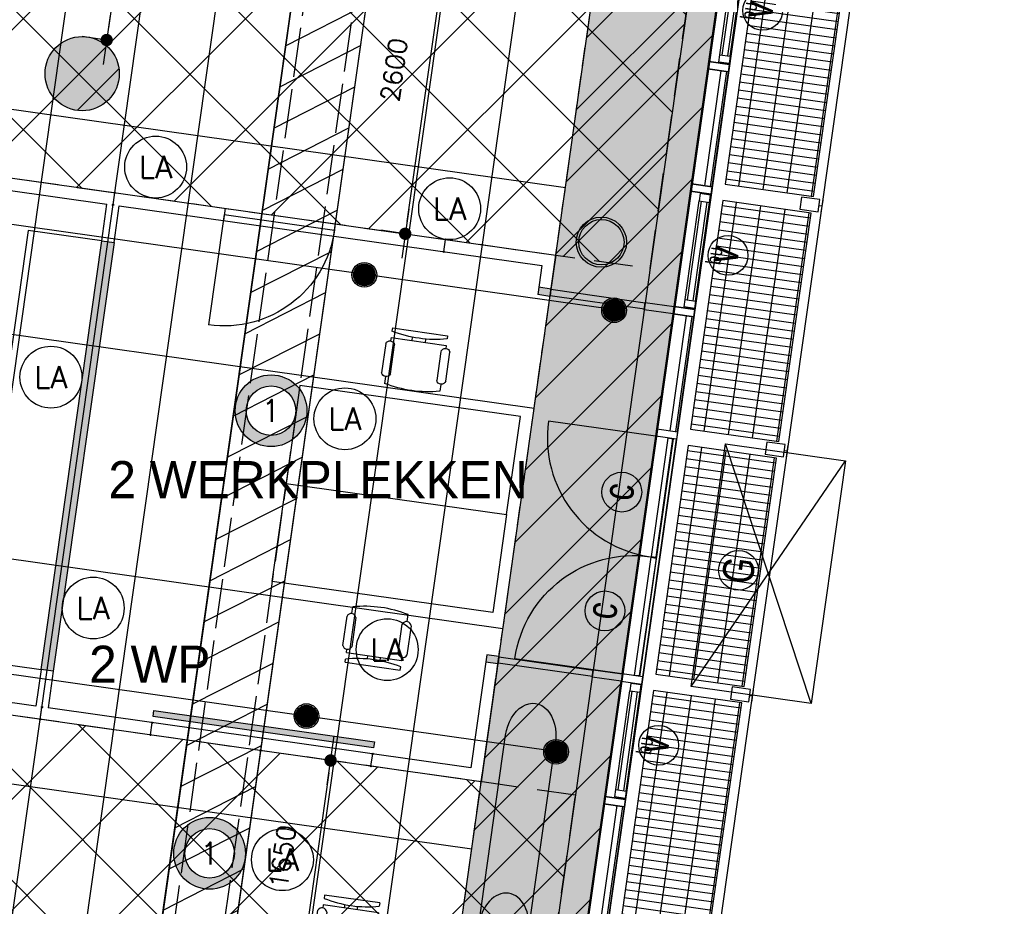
# Model space of a CAD drawing. Header units: millimetres. Extents: x -4107 to 114693, y -37499 to 54671.
# Tile 139 of 156: x 87626 to 95585, y 6721 to 13889. Entities that reach past the tile are written whole.
import ezdxf
from ezdxf.enums import TextEntityAlignment as Align

# ---------------------------------------------------------------- set-up
doc = ezdxf.new("R2010")
doc.units = ezdxf.units.MM
doc.header["$LTSCALE"] = 50
for name, pattern in [('B0702', [4.6875, 3.125, -1.5625]), ('XREF_06_Vloergoot installaties$0$E_GOOT5', [10, 8, -2]), ('XREF_06_werkset$0$B0702', [4.6875, 3.125, -1.5625])]:
    doc.linetypes.add(name, pattern=pattern)
for name, color, linetype in [('FOK_ BRANDSLANGHASPELS', 2, 'Continuous'), ('FOK_05---_TEKST_18', 1, 'Continuous'), ('FOK_05---_TEKST_25', 2, 'Continuous'), ('FOK_08---_MAATVOERING', 2, 'Continuous'), ('FOK_22_BINNENWANDEN', 2, 'Continuous'), ('FOK_22_BINNENWANDEN @ 1 VP1', 2, 'Continuous'), ('FOK_22_BINNENWANDEN @ 1 VP2', 2, 'Continuous'), ('FOK_22_BINNENWANDEN @ 1 VPModel', 2, 'Continuous'), ('FOK_82_LOS MEUBILAIR', 1, 'Continuous'), ('XREF_06_PLAFOND$0$AA00VV4-_SOLID252', 254, 'Continuous'), ('XREF_06_PLAFOND$0$AA45----_PLAFONDAFW', 1, 'Continuous'), ('XREF_06_PLAFOND$0$AI45----_PLAFONDAFW', 2, 'Continuous'), ('XREF_06_Sprinkler installatie$0$WL$1----', 3, 'Continuous'), ('XREF_06_Sprinkler installatie$0$WL524---', 4, 'Continuous'), ('XREF_06_Sprinkler installatie$0$WL6516--', 4, 'Continuous'), ('XREF_06_verlichting$0$EL6311--', 3, 'Continuous'), ('XREF_06_Vloergoot installaties$0$EL6131--_VG', 3, 'Continuous'), ('XREF_06_Vloergoot installaties$0$EL6222--', 3, 'Continuous'), ('XREF_06_werkset$0$AA23NH2-_STAAL', 242, 'Continuous'), ('XREF_06_werkset$0$AA28G---_PREFABBETON', 242, 'Continuous'), ('XREF_06_werkset$0$AI28XH2-_STAAL', 1, 'Continuous'), ('XREF_06_werkset$0$AI31----_BUITENKOZ', 242, 'Continuous'), ('XREF_06_werkset$0$AI31XH4-_ALUMINIUM', 242, 'Continuous'), ('XREF_06_werkset$0$AI32XI--_HOUT', 242, 'Continuous'), ('XREF_06_werkset$0$AI35----_PLAFONDS', 242, 'Continuous'), ('XREF_06_werkset$0$AL$1A---_ALGEMEEN', 7, 'Continuous'), ('XREF_06_werkset$0$AL21RO0-_GLASPLAAT', 2, 'Continuous'), ('XREF_06_werkset$0$AL23NH2-_STAAL', 1, 'Continuous'), ('XREF_06_werkset$0$AL28G---_PREFABBETON', 4, 'Continuous'), ('XREF_06_werkset$0$AL28XH2-_STAAL', 4, 'Continuous'), ('XREF_06_werkset$0$AL31----_BUITENKOZ', 2, 'Continuous'), ('XREF_06_werkset$0$AL31XH4-_ALUMINIUM', 2, 'Continuous'), ('XREF_06_werkset$0$AT$1A---_ALGEMEEN', 7, 'Continuous'), ('XREF_06_werkset$0$AT$8A---_HULPLIJNEN', 241, 'Continuous')]:
    doc.layers.add(name, color=color, linetype=linetype)
doc.styles.add('FOK-DIM', font='romans.shx')
doc.styles.add('XREF_06_Sprinkler installatie$0$Standard', font='txt')
doc.styles.add('XREF_06_verlichting$0$BURO-018', font='simplex.shx', dxfattribs={"height": 180})
doc.styles.add('XREF_06_Vloergoot installaties$0$BURO-018', font='simplex.shx', dxfattribs={"height": 180})
doc.styles.add('XREF_06_werkset$0$00_100', font='ABTPR.SHX', dxfattribs={"width": 0.8, "height": 120})
doc.styles.add('XREF_06_werkset$0$02_100', font='B-GBP.SHX', dxfattribs={"width": 0.8, "height": 250})
doc.dimstyles.new('FOK-100', dxfattribs={"dimscale": 100, "dimtxt": 1.5, "dimasz": 1, "dimexe": 2, "dimexo": 0, "dimgap": 2, "dimtad": 1, "dimdec": 0, "dimzin": 11, "dimdsep": 46, "dimtxsty": 'FOK-DIM', "dimblk1": 'DOT', "dimblk2": 'DOT', "dimsah": 1, "dimcen": 2.5, "dimclrd": 256, "dimclre": 256, "dimclrt": 256, "dimadec": 0, "dimazin": 0, "dimtfac": 1, "dimtdec": 0, "dimtix": 1, "dimtmove": 2, "dimatfit": 3, "dimldrblk": 'DOT', "dimfxl": 2, "dimtolj": 1, "dimtzin": 0, "dimarcsym": 0})

# ---------------------------------------------------------------- blocks, each defined once
blk = doc.blocks.new('XREF_06_Sprinkler installatie$0$SP-KOP02')
at = {"color": 0, "linetype": 'Continuous'}
for p, q in [((-0.875, -0.023), (0.023, 0.875)), ((-0.847, -0.219), (0.219, 0.847)), ((-0.843, 0.233), (-0.233, 0.843)), ((-0.786, -0.383), (0.383, 0.786)), ((-0.702, -0.523), (0.523, 0.702)), ((-0.595, -0.641), (0.641, 0.595)), ((-0.469, -0.739), (0.739, 0.469)), ((-0.32, -0.815), (0.815, 0.32)), ((-0.144, -0.863), (0.863, 0.144)), ((0.072, -0.872), (0.872, -0.072)), ((0.381, -0.788), (0.788, -0.381))]:
    blk.add_line(p, q, dxfattribs=at)
at = {"color": 0, "linetype": 'Continuous', "const_width": 0.875}
blk.add_lwpolyline([(-0.438, 0, 1), (0.438, 0, 1)], format="xyb", close=True, dxfattribs=at)
at = {"color": 0, "linetype": 'Continuous'}
for radius in [1, 0.875]:
    blk.add_circle((0, 0), radius, dxfattribs=at)
at = {"color": 0, "linetype": 'Continuous', "style": 'XREF_06_Sprinkler installatie$0$Standard', "flags": 1}
for tag, p in [('SP_MATCODE', (2, 2)), ('SP_TEMP', (2, -3)), ('SP_DOORL', (2, -5)), ('SP_KFACT', (2, -7)), ('SP_SPRHK', (2, -9)), ('SP_KLEP', (2, -11))]:
    blk.add_attdef(tag, p, '', height=1, dxfattribs=at)
blk = doc.blocks.new('XREF_06_Sprinkler installatie')
at = {"layer": 'XREF_06_Sprinkler installatie$0$WL$1----'}
h = blk.add_hatch(dxfattribs=at)
h.set_pattern_fill('JIS_WOOD', color=256, scale=500, style=0)
h.set_pattern_definition([(45, (0, -36464.7), (-250, 250), [])])
h.paths.add_polyline_path([(30743.8, 36094.7), (95370.7, 36094.7), (86389.5, -27327.7), (59723.1, -18673.6), (68740.5, 7763.6), (69241.7, 10785.2), (68849, 13405.9), (67638.6, 16023.5), (65645.6, 18159.9), (63178.4, 19545.4), (60388.2, 20131.5), (28895, 21976)], flags=16)
h.paths.add_polyline_path([(29853.9, 37108.7), (96538.4, 37108.7), (87224.3, -28664.7), (58653.6, -19392.5), (68002.1, 8015.3), (68349.5, 9912.5), (68461.1, 10706.3), (68321.4, 11469.3), (68229.8, 12765.7), (68109.2, 13218.5), (67906.9, 13527.4), (67399.1, 14920.6), (67172.5, 15065.3), (66709.9, 15980.2), (66021.2, 16693), (65104.6, 17592.2), (63974.8, 18325.8), (62832.6, 18841.7), (59822.5, 19383.9), (28023.7, 21252.6)])
for points in [[(29853.9, 37108.7), (96538.4, 37108.7), (87224.3, -28664.7), (58653.6, -19392.5), (68002.1, 8015.3), (68349.5, 9912.5), (68461.1, 10706.3), (68321.4, 11469.3), (68229.8, 12765.7), (68109.2, 13218.5), (67906.9, 13527.4), (67399.1, 14920.6), (67172.5, 15065.3), (66709.9, 15980.2), (66021.2, 16693), (65104.6, 17592.2), (63974.8, 18325.8), (62832.6, 18841.7), (59822.5, 19383.9), (28023.7, 21252.6)], [(30743.8, 36094.7), (95370.7, 36094.7), (86389.5, -27327.7), (59723.1, -18673.6), (68740.5, 7763.6), (69241.7, 10785.2), (68849, 13405.9), (67638.6, 16023.5), (65645.6, 18159.9), (63178.4, 19545.4), (60388.2, 20131.5), (28895, 21976)]]:
    blk.add_lwpolyline(points, close=True, dxfattribs=at)
at = {"layer": 'XREF_06_Sprinkler installatie$0$WL524---'}
for p, q in [((84524.1, 12665.8), (92439.9, 11544.8)), ((84010.3, 9101.1), (91957.3, 7975.7))]:
    blk.add_line(p, q, dxfattribs=at)
at = {"layer": 'XREF_06_Sprinkler installatie$0$WL6516--', "xscale": 99.9999999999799, "yscale": 100, "zscale": 100, "rotation": 7.589429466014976}
for p in [(90412.1, 11825.7), (92430.5, 11539.8), (89944.5, 8259), (91961.7, 7970.3)]:
    blk.add_blockref('XREF_06_Sprinkler installatie$0$SP-KOP02', p, dxfattribs=at)
blk = doc.blocks.new('XREF_06_Vloergoot installaties$0$E00415')
at = {"linetype": 'Continuous'}
h = blk.add_hatch(color=0, dxfattribs=at)
edge = h.paths.add_edge_path()
edge.add_arc((0, 0), 2.9, 0, 360)
edge = h.paths.add_edge_path(flags=16)
edge.add_arc((0, 0), 2, 0, 360)
at = {"color": 0, "linetype": 'Continuous'}
for radius in [2.9, 2]:
    blk.add_circle((0, 0), radius, dxfattribs=at)
at = {"color": 0, "linetype": 'Continuous', "style": 'XREF_06_Vloergoot installaties$0$BURO-018'}
for tag, p in [('E_GKAST', (0, 8)), ('E_GROEP', (0, 5)), ('E_SGROEP', (4.5, 5))]:
    blk.add_attdef(tag, text='', height=1.8, dxfattribs=at).set_placement(p, align=Align.MIDDLE)
at = {"color": 0, "linetype": 'Continuous', "style": 'XREF_06_Vloergoot installaties$0$BURO-018', "flags": 1}
for tag, p in [('E_VERMCODE', (13, 5)), ('E_MATCODE', (0, 0))]:
    blk.add_attdef(tag, text='', height=1.8, dxfattribs=at).set_placement(p, align=Align.MIDDLE)
blk = doc.blocks.new('XREF_06_Vloergoot installaties')
at = {"layer": 'XREF_06_Vloergoot installaties$0$EL6131--_VG', "linetype": 'XREF_06_Vloergoot installaties$0$E_GOOT5'}
for p, q in [((84799.2, -25148), (92910.3, 32291.1)), ((84459.1, -24696.2), (92458.3, 31951.4))]:
    blk.add_line(p, q, dxfattribs=at)
at = {"layer": 'XREF_06_Vloergoot installaties$0$EL6222--'}
ref = blk.add_blockref('XREF_06_Vloergoot installaties$0$E00415', (89657.9, 10727.4), dxfattribs=dict(at, xscale=99.99999999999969, yscale=100, zscale=100, rotation=352.2551880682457))
ref.add_attrib('E_GROEP', '1', dxfattribs={"layer": '0', "color": 1, "linetype": 'Continuous', "height": 180, "style": 'XREF_06_Vloergoot installaties$0$BURO-018'}).set_placement((89657.9, 10727.4), align=Align.MIDDLE)
ref = blk.add_blockref('XREF_06_Vloergoot installaties$0$E00415', (89161.7, 7149.4), dxfattribs=dict(at, xscale=99.99999999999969, yscale=100, zscale=100, rotation=352.2551880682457))
ref.add_attrib('E_GROEP', '1', dxfattribs={"layer": '0', "color": 1, "linetype": 'Continuous', "height": 180, "style": 'XREF_06_Vloergoot installaties$0$BURO-018'}).set_placement((89161.7, 7149.4), align=Align.MIDDLE)
blk = doc.blocks.new('XREF_06_PLAFOND')
at = {"layer": 'XREF_06_PLAFOND$0$AA00VV4-_SOLID252'}
h = blk.add_hatch(color=256, dxfattribs=at)
edge = h.paths.add_edge_path()
edge.add_line((87220.1, -28652.8), (96531.3, 37099.7))
edge.add_line((96531.3, 37099.7), (29925.1, 37099.7))
edge.add_line((29925.1, 37099.7), (27765.5, 20607.3))
edge.add_line((27765.5, 20607.3), (31097.5, 20428.6))
edge.add_line((31097.5, 20428.6), (31103.1, 20519.4))
edge.add_line((31103.1, 20519.4), (31163, 20516.2))
edge.add_line((31163, 20516.2), (31182.2, 20829.6))
edge.add_line((31182.2, 20829.6), (60332.4, 19103.1))
edge.add_arc((59884.7, 10785.2), 8330, -18.83392, 86.91943, ccw=False)
edge.add_line((67768.7, 8096), (58457.3, -19218.5))
edge.add_line((58457.3, -19218.5), (58452.6, -19217))
edge.add_line((58452.6, -19217), (58423.3, -19307.3))
edge.add_line((58423.3, -19307.3), (87220.1, -28652.8))
edge = h.paths.add_edge_path(flags=16)
edge.add_arc((59884.7, 10785.2), 9330, 341.17597, 446.61048)
edge.add_line((60436.4, 20098.9), (31243.3, 21827.8))
edge.add_line((31243.3, 21827.8), (28955.1, 21950.5))
edge.add_line((28955.1, 21950.5), (30807, 36094.7))
edge.add_line((30807, 36094.7), (95373.9, 36094.7))
edge.add_line((95373.9, 36094.7), (86392.8, -27327.7))
edge.add_line((86392.8, -27327.7), (59702.3, -18665.8))
edge.add_line((59702.3, -18665.8), (68715.7, 7774.7))
at = {"layer": 'XREF_06_PLAFOND$0$AA45----_PLAFONDAFW'}
h = blk.add_hatch(dxfattribs=at)
h.set_pattern_fill('ANSI31', color=256, scale=2200, angle=342.02, style=0)
h.set_pattern_definition([(27.02, (0, 0), (-124.9329, 244.9832), [])])
h.paths.add_polyline_path([(84075.3, -26575.6), (84654.6, -26763.6), (93555.9, 36094.7), (92949.9, 36094.7)])
at = {"layer": 'XREF_06_PLAFOND$0$AI45----_PLAFONDAFW'}
h = blk.add_hatch(dxfattribs=at)
h.set_pattern_fill('_USER,_O', color=256, scale=1800, pattern_type=0)
h.set_pattern_definition([(351.94, (60508.5, -17546.5), (252.38, 1782.22), [])])
edge = h.paths.add_edge_path(flags=16)
edge.add_arc((41622.2, 26897.4), 5449.9, 0, 180)
edge.add_arc((41622.2, 26897.4), 5449.9, 180, 360)
h.paths.add_polyline_path([(49833.5, 30277.3), (51633.5, 30277.3), (51633.5, 27677.3), (49833.5, 27677.3)], flags=16)
edge = h.paths.add_edge_path(flags=16)
edge.add_arc((86127.3, 26613.5), 3800, 0, 180)
edge.add_arc((86127.3, 26613.5), 3800, 180, 360)
edge = h.paths.add_edge_path(flags=16)
edge.add_arc((74998.8, -10766.8), 5450, 0, 180)
edge.add_arc((74998.8, -10766.8), 5450, 180, 360)
edge = h.paths.add_edge_path()
edge.add_arc((59888.1, 10791.1), 9323.9, 341.24236, 446.62909)
edge.add_line((60436.4, 20098.9), (31243.3, 21827.8))
edge.add_line((31243.3, 21827.8), (28955.1, 21950.5))
edge.add_line((28955.1, 21950.5), (30807, 36094.7))
edge.add_line((30807, 36094.7), (95373.9, 36094.7))
edge.add_line((95373.9, 36094.7), (86392.8, -27327.7))
edge.add_line((86392.8, -27327.7), (59702.3, -18665.8))
edge.add_line((59702.3, -18665.8), (68716.8, 7792.9))
h = blk.add_hatch(dxfattribs=at)
h.set_pattern_fill('_USER,_O', color=256, scale=600, angle=90, pattern_type=0)
h.set_pattern_definition([(81.94, (95317.84, 35698.9), (-594.073, 84.126), [])])
edge = h.paths.add_edge_path(flags=16)
edge.add_arc((86127.3, 26613.5), 3800, 0, 360)
edge = h.paths.add_edge_path(flags=16)
edge.add_arc((74998.8, -10766.8), 5450, 0, 360)
edge = h.paths.add_edge_path(flags=16)
edge.add_arc((41622.2, 26897.4), 5449.9, 0, 360)
h.paths.add_polyline_path([(49933.5, 30177.3), (51533.5, 30177.3), (51533.5, 27777.3), (49933.5, 27777.3)], flags=16)
edge = h.paths.add_edge_path()
edge.add_arc((59888.1, 10791.1), 9323.9, 341.24236, 446.62909)
edge.add_line((60436.4, 20098.9), (31243.3, 21827.8))
edge.add_line((31243.3, 21827.8), (28955.1, 21950.5))
edge.add_line((28955.1, 21950.5), (30807, 36094.7))
edge.add_line((30807, 36094.7), (95373.9, 36094.7))
edge.add_line((95373.9, 36094.7), (86392.8, -27327.7))
edge.add_line((86392.8, -27327.7), (59702.3, -18665.8))
edge.add_line((59702.3, -18665.8), (68716.8, 7792.9))
at = {"layer": 'XREF_06_PLAFOND$0$AA45----_PLAFONDAFW'}
blk.add_lwpolyline([(84075.3, -26575.6), (84654.6, -26763.6), (93555.9, 36094.7), (92949.9, 36094.7)], close=True, dxfattribs=at)
blk = doc.blocks.new('XREF_06_verlichting$0$1115B3A')
at = {"color": 0, "linetype": 'Continuous'}
blk.add_circle((0, 0), 2.5, dxfattribs=at)
at = {"color": 0, "linetype": 'Continuous', "style": 'XREF_06_verlichting$0$BURO-018'}
for tag, p in [('E_GKAST', (0, 8)), ('E_GROEP', (0, 5)), ('E_SGROEP', (4.5, 5)), ('E_ARMCODE', (0, 0)), ('E_SLET', (4.5, -1))]:
    blk.add_attdef(tag, text='', height=1.8, dxfattribs=at).set_placement(p, align=Align.MIDDLE)
blk = doc.blocks.new('XREF_06_verlichting')
at = {"layer": 'XREF_06_verlichting$0$EL6311--'}
ref = blk.add_blockref('XREF_06_verlichting$0$1115B3A', (88725.2, 12697), dxfattribs=dict(at, xscale=100, yscale=100, zscale=100))
ref.add_attrib('E_ARMCODE', 'LA', dxfattribs={"layer": '0', "color": 1, "linetype": 'Continuous', "height": 180, "style": 'XREF_06_verlichting$0$BURO-018'}).set_placement((88725.2, 12697), align=Align.MIDDLE)
ref = blk.add_blockref('XREF_06_verlichting$0$1115B3A', (91101.5, 12360.5), dxfattribs=dict(at, xscale=100, yscale=100, zscale=100))
ref.add_attrib('E_ARMCODE', 'LA', dxfattribs={"layer": '0', "color": 1, "linetype": 'Continuous', "height": 180, "style": 'XREF_06_verlichting$0$BURO-018'}).set_placement((91101.5, 12360.5), align=Align.MIDDLE)
ref = blk.add_blockref('XREF_06_verlichting$0$1115B3A', (87878.8, 10998.9), dxfattribs=dict(at, xscale=100, yscale=100, zscale=100))
ref.add_attrib('E_ARMCODE', 'LA', dxfattribs={"layer": '0', "color": 1, "linetype": 'Continuous', "height": 180, "style": 'XREF_06_verlichting$0$BURO-018'}).set_placement((87878.8, 10998.9), align=Align.MIDDLE)
ref = blk.add_blockref('XREF_06_verlichting$0$1115B3A', (90255.1, 10662.4), dxfattribs=dict(at, xscale=100, yscale=100, zscale=100))
ref.add_attrib('E_ARMCODE', 'LA', dxfattribs={"layer": '0', "color": 1, "linetype": 'Continuous', "height": 180, "style": 'XREF_06_verlichting$0$BURO-018'}).set_placement((90255.1, 10662.4), align=Align.MIDDLE)
ref = blk.add_blockref('XREF_06_verlichting$0$1115B3A', (88220.5, 9132.5), dxfattribs=dict(at, xscale=100, yscale=100, zscale=100))
ref.add_attrib('E_ARMCODE', 'LA', dxfattribs={"layer": '0', "color": 1, "linetype": 'Continuous', "height": 180, "style": 'XREF_06_verlichting$0$BURO-018'}).set_placement((88220.5, 9132.5), align=Align.MIDDLE)
ref = blk.add_blockref('XREF_06_verlichting$0$1115B3A', (90596.8, 8796), dxfattribs=dict(at, xscale=100, yscale=100, zscale=100))
ref.add_attrib('E_ARMCODE', 'LA', dxfattribs={"layer": '0', "color": 1, "linetype": 'Continuous', "height": 180, "style": 'XREF_06_verlichting$0$BURO-018'}).set_placement((90596.8, 8796), align=Align.MIDDLE)
ref = blk.add_blockref('XREF_06_verlichting$0$1115B3A', (89750.3, 7097.9), dxfattribs=dict(at, xscale=100, yscale=100, zscale=100))
ref.add_attrib('E_ARMCODE', 'LA', dxfattribs={"layer": '0', "color": 1, "linetype": 'Continuous', "height": 180, "style": 'XREF_06_verlichting$0$BURO-018'}).set_placement((89750.3, 7097.9), align=Align.MIDDLE)
blk = doc.blocks.new('WP 1600-800')
at = {"linetype": 'Continuous'}
for p, q in [((569, 1600.1), (595.5, 1600.1)), ((569, 1600.1), (569, 1149.6)), ((648.5, 1600.1), (675, 1600.1)), ((648.5, 1600.1), (648.5, 1149.6)), ((701.5, 1636.1), (940, 1636.1)), ((966.5, 1600.1), (1022, 1600.1)), ((940, 1564.1), (701.5, 1564.1)), ((648.5, 1427.8), (620.3, 1427.8)), ((620.9, 1321.8), (648.5, 1321.8)), ((569, 1149.6), (595.5, 1149.6)), ((648.5, 1149.6), (675, 1149.6)), ((701.5, 1185.6), (940, 1185.6)), ((966.5, 1149.6), (1022, 1149.6)), ((935.6, 1113), (697.1, 1113))]:
    blk.add_line(p, q, dxfattribs=at)
blk.add_lwpolyline([(1133.9, 2274.8), (1933.9, 2274.8), (1933.9, 474.8), (1133.9, 474.8)], close=True)
for centre, radius, start, end in [((-348.6, 1374.8), 970.6, 346.5803, 13.4197), ((712.7, 1600.1), 37.7, 107.28561, 252.71439), ((928.8, 1600.1), 37.7, 287.28561, 72.71439), ((77.9, 1374.8), 970.6, 346.5803, 13.4197), ((710.9, 1148.6), 38.2, 104.35438, 248.70731), ((926.1, 1150), 38.2, 284.35438, 68.70731)]:
    blk.add_arc(centre, radius, start, end, dxfattribs=at)
blk = doc.blocks.new('*U999')
at = {"layer": 'FOK_22_BINNENWANDEN @ 1 VP1'}
blk.add_hatch(color=256, dxfattribs=at).paths.add_polyline_path([(532.8, 3776.5), (631.8, 3762.5), (141.1, 297), (42.1, 311.1)])
at = {"layer": 'FOK_22_BINNENWANDEN @ 1 VP2'}
blk.add_hatch(color=256, dxfattribs=at).paths.add_polyline_path([(532.8, 3776.5), (631.8, 3762.5), (141.1, 297), (42.1, 311.1)])
at = {"layer": 'FOK_22_BINNENWANDEN @ 1 VPModel'}
blk.add_hatch(color=256, dxfattribs=at).paths.add_polyline_path([(532.8, 3776.5), (631.8, 3762.5), (141.1, 297), (42.1, 311.1)])
blk = doc.blocks.new('A$C70436BE2')
at = {"layer": 'FOK_22_BINNENWANDEN'}
for points in [[(532.8, 3776.5), (574.9, 4073.5)], [(631.8, 3762.5), (673.9, 4059.5)], [(42.1, 311.1), (0, 14)], [(141.1, 297), (99, 0)]]:
    blk.add_lwpolyline(points, dxfattribs=at)
blk.add_lwpolyline([(532.8, 3776.5), (631.8, 3762.5), (141.1, 297), (42.1, 311.1)], close=True, dxfattribs=at)
blk.add_blockref('*U999', (0, 0), dxfattribs=at)
blk = doc.blocks.new('A$C46E716B0')
at = {"layer": 'FOK_22_BINNENWANDEN', "color": 13}
for points in [[(0, 0), (0, 900)], [(0, 0), (900, 0)]]:
    blk.add_lwpolyline(points, dxfattribs=at)
blk.add_arc((0, 0), 900, 0, 90, dxfattribs=at)
blk = doc.blocks.new('XREF_06_werkset$0$V-H-28G001_B09145W02')
at = {"layer": 'XREF_06_werkset$0$AA28G---_PREFABBETON'}
blk.add_hatch(color=254, dxfattribs=at).paths.add_polyline_path([(300, 0, 0.57735), (-150, 259.8, 0.57735), (-150, -259.8, 0.57735)])
h = blk.add_hatch(dxfattribs=at)
h.set_pattern_fill('KALKZST', color=1, scale=880, style=0)
h.set_pattern_definition([(45, (0, 0), (-390.3, 390.3), [])])
h.paths.add_polyline_path([(300, 0, 0.57735), (-150, 259.8, 0.57735), (-150, -259.8, 0.57735)])
at = {"layer": 'XREF_06_werkset$0$AL28G---_PREFABBETON'}
blk.add_circle((0, 0), 300, dxfattribs=at)
blk = doc.blocks.new('XREF_06_werkset$0$281B406F')
for radius in [203.2, 183.2]:
    blk.add_circle((0, 0), radius)
blk = doc.blocks.new('XREF_06_werkset$0$V-H-28X00B_09145B1')
at = {"layer": 'XREF_06_werkset$0$AI28XH2-_STAAL'}
for p, q in [((91336.7, 6570.9), (91554.1, 8105.6)), ((91738.7, 6513.9), (91956.1, 8048.6))]:
    blk.add_line(p, q, dxfattribs=at)
at = {"layer": 'XREF_06_werkset$0$AI28XH2-_STAAL', "extrusion": (0, 0, -1)}
blk.add_ellipse((91755.1, 8077.1), major_axis=(40.3, 284.2), ratio=0.707107, start_param=4.712389, end_param=7.853982, dxfattribs=at)
at = {"layer": 'XREF_06_werkset$0$AL28XH2-_STAAL', "extrusion": (0, 0, -1)}
blk.add_ellipse((91537.7, 6542.4), major_axis=(40.3, 284.2), ratio=0.707107, dxfattribs=at)
blk.add_blockref('XREF_06_werkset$0$V-H-28G001_B09145W02', (88131.4, 13452.1))
at = {"layer": 'XREF_06_werkset$0$AL28XH2-_STAAL'}
blk.add_blockref('XREF_06_werkset$0$281B406F', (92328.2, 12090.1), dxfattribs=at)
blk = doc.blocks.new('XREF_06_werkset$0$281KOF8D')
blk.add_lwpolyline([(-50, -75), (50, -75), (50, 75), (-50, 75)], close=True)
blk = doc.blocks.new('XREF_06_werkset$0$V-H-00-01Z_09145B1')
at = {"layer": 'XREF_06_werkset$0$AA23NH2-_STAAL', "color": 13}
for p, q in [((107.9, -820), (107.9, -100)), ((173.9, -820), (173.9, -100)), ((239.9, -820), (239.9, -100)), ((305.9, -820), (305.9, -100)), ((371.9, -820), (371.9, -100)), ((437.9, -820), (437.9, -100)), ((503.9, -820), (503.9, -100)), ((569.9, -820), (569.9, -100)), ((635.9, -820), (635.9, -100)), ((701.9, -820), (701.9, -100)), ((767.9, -820), (767.9, -100)), ((833.9, -820), (833.9, -100)), ((899.9, -820), (899.9, -100)), ((965.9, -820), (965.9, -100)), ((1031.9, -820), (1031.9, -100)), ((1097.9, -820), (1097.9, -100)), ((1163.9, -820), (1163.9, -100)), ((1229.9, -820), (1229.9, -100)), ((1295.9, -820), (1295.9, -100)), ((1361.9, -820), (1361.9, -100)), ((1427.9, -820), (1427.9, -100)), ((1493.9, -820), (1493.9, -100)), ((1559.9, -820), (1559.9, -100)), ((1625.9, -820), (1625.9, -100)), ((1691.9, -820), (1691.9, -100)), ((1757.9, -820), (1757.9, -100)), ((1823.9, -820), (1823.9, -100)), ((1889.9, -820), (1889.9, -100)), ((67, -211.2), (1933, -211.2)), ((67, -409.2), (1933, -409.2)), ((67, -607.2), (1933, -607.2)), ((67, -805.2), (1933, -805.2))]:
    blk.add_line(p, q, dxfattribs=at)
at = {"layer": 'XREF_06_werkset$0$AI28XH2-_STAAL'}
for p, q in [((-50, -901), (50, -901)), ((1950, -901), (2050, -901))]:
    blk.add_line(p, q, dxfattribs=at)
at = {"layer": 'XREF_06_werkset$0$AL21RO0-_GLASPLAAT', "color": 3}
blk.add_lwpolyline([(0, -900), (2000, -900)], dxfattribs=at)
at = {"layer": 'XREF_06_werkset$0$AL23NH2-_STAAL'}
blk.add_lwpolyline([(1933, -100), (67, -100), (67, -820), (67, -820), (67, -820), (1933, -820), (1933, -100), (1933, -100)], close=True, dxfattribs=at)
at = {"layer": 'XREF_06_werkset$0$AL28XH2-_STAAL'}
for p, q in [((0, -901), (0, -875)), ((2000, -901), (2000, -875))]:
    blk.add_line(p, q, dxfattribs=at)
at = {"layer": 'XREF_06_werkset$0$AL28XH2-_STAAL', "rotation": 180}
for p in [(0, -800), (2000, -800)]:
    blk.add_blockref('XREF_06_werkset$0$281KOF8D', p, dxfattribs=at)
blk = doc.blocks.new('XREF_06_werkset$0$V-K-39-003S_B09145W02')
at = {"color": 0, "linetype": 'ByBlock'}
blk.add_lwpolyline([(-60, 9), (-60, -161), (0, -161), (0, 9)], close=True, dxfattribs=at)
blk = doc.blocks.new('XREF_06_werkset$0$V-K-39-003X_B09145W02')
at = {"color": 0, "linetype": 'ByBlock'}
blk.add_lwpolyline([(60, 9), (60, -161), (0, -161), (0, 9)], close=True, dxfattribs=at)
blk = doc.blocks.new('XREF_06_werkset$0$V-H-31-00KX_B09145W02')
at = {"layer": 'XREF_06_werkset$0$AI31----_BUITENKOZ'}
for p, q in [((60, 89.5), (1000, 89.5)), ((60, -80.5), (1000, -80.5))]:
    blk.add_line(p, q, dxfattribs=at)
at = {"layer": 'XREF_06_werkset$0$AL31----_BUITENKOZ'}
for p, q in [((60, -20.5), (1000, -20.5)), ((60, -65.5), (1000, -65.5))]:
    blk.add_line(p, q, dxfattribs=at)
for name, p in [('XREF_06_werkset$0$V-K-39-003X_B09145W02', (0, 80.5)), ('XREF_06_werkset$0$V-K-39-003S_B09145W02', (1060, 80.5))]:
    blk.add_blockref(name, p, dxfattribs=at)
blk = doc.blocks.new('XREF_06_werkset$0$V-K-39-005S_B09145W02')
at = {"color": 0}
blk.add_lwpolyline([(-67, 0), (-67, -85), (0, -85), (0, 0)], close=True, dxfattribs=at)
blk = doc.blocks.new('XREF_06_werkset$0$V-K-39-005X_B09145W02')
at = {"color": 0}
blk.add_lwpolyline([(67, 0), (67, -85), (0, -85), (0, 0)], close=True, dxfattribs=at)
blk = doc.blocks.new('XREF_06_werkset$0$V-H-31-00JX_B09145W02')
at = {"layer": 'XREF_06_werkset$0$AI31XH4-_ALUMINIUM'}
for p, q in [((60, 89.5), (1000, 89.5)), ((127, 9.5), (933, 9.5)), ((127, -75.5), (933, -75.5)), ((60, -80.5), (1000, -80.5))]:
    blk.add_line(p, q, dxfattribs=at)
at = {"layer": 'XREF_06_werkset$0$AL$1A---_ALGEMEEN'}
blk.add_circle((530, -284), 161, dxfattribs=at)
at = {"layer": 'XREF_06_werkset$0$AL31XH4-_ALUMINIUM'}
for p, q in [((127, -10.5), (933, -10.5)), ((127, -55.5), (933, -55.5))]:
    blk.add_line(p, q, dxfattribs=at)
for name, p in [('XREF_06_werkset$0$V-K-39-003X_B09145W02', (0, 80.5)), ('XREF_06_werkset$0$V-K-39-003S_B09145W02', (1060, 80.5))]:
    blk.add_blockref(name, p, dxfattribs=at)
at = {"layer": 'XREF_06_werkset$0$AL31XH4-_ALUMINIUM', "xscale": 0.8955223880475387}
for name, p in [('XREF_06_werkset$0$V-K-39-005X_B09145W02', (67, 9.5)), ('XREF_06_werkset$0$V-K-39-005S_B09145W02', (993, 9.5))]:
    blk.add_blockref(name, p, dxfattribs=at)
at = {"layer": 'XREF_06_werkset$0$AT$1A---_ALGEMEEN', "color": 7, "style": 'XREF_06_werkset$0$02_100', "width": 0.8}
blk.add_text('v', height=250, dxfattribs=at).set_placement((530, -241.4), align=Align.MIDDLE_CENTER)
at = {"layer": 'XREF_06_werkset$0$AT$8A---_HULPLIJNEN', "color": 1, "style": 'XREF_06_werkset$0$00_100', "width": 0.8}
blk.add_text('bu', height=120, dxfattribs=at).set_placement((440.1, -233.8))
blk = doc.blocks.new('XREF_06_werkset$0$V-K-39-00GY_09145B')
at = {"color": 0, "linetype": 'ByBlock'}
blk.add_lwpolyline([(-60, 0), (-60, 170), (0, 170), (0, 0)], close=True, dxfattribs=at)
blk = doc.blocks.new('XREF_06_werkset$0$V-K-39-00G_09145B')
at = {"color": 0, "linetype": 'ByBlock'}
blk.add_lwpolyline([(60, 0), (60, 170), (0, 170), (0, 0)], close=True, dxfattribs=at)
blk = doc.blocks.new('XREF_06_werkset$0$P-H-31-00Y_09145B1')
at = {"layer": 'XREF_06_werkset$0$AI31----_BUITENKOZ'}
for p, q in [((60, 89.5), (2000, 89.5)), ((60, -55.5), (2000, -55.5)), ((60, -80.5), (2000, -80.5))]:
    blk.add_line(p, q, dxfattribs=at)
for points in [[(60, -5.5), (60, 964.5, -0.41421), (1030, -5.5)], [(2000, -5.5), (2000, 964.5, 0.41421), (1030, -5.5)]]:
    blk.add_lwpolyline(points, format="xyb", dxfattribs=at)
at = {"layer": 'XREF_06_werkset$0$AL$1A---_ALGEMEEN'}
for centre in [(545, 298), (1515, 298)]:
    blk.add_circle(centre, 161, dxfattribs=at)
at = {"layer": 'XREF_06_werkset$0$AL31----_BUITENKOZ'}
for points in [[(1026, -50.5), (64, -50.5), (62, -10.5), (1028, -10.5)], [(1034, -50.5), (1996, -50.5), (1998, -10.5), (1032, -10.5)]]:
    blk.add_lwpolyline(points, close=True, dxfattribs=at)
for name, p in [('XREF_06_werkset$0$V-K-39-00G_09145B', (0, -80.5)), ('XREF_06_werkset$0$V-K-39-00GY_09145B', (2060, -80.5))]:
    blk.add_blockref(name, p, dxfattribs=at)
at = {"layer": 'XREF_06_werkset$0$AT$1A---_ALGEMEEN', "color": 7, "style": 'XREF_06_werkset$0$02_100', "width": 0.8}
for p in [(545, 326.8), (1515, 326.8)]:
    blk.add_text('c', height=250, dxfattribs=at).set_placement(p, align=Align.MIDDLE_CENTER)
blk = doc.blocks.new('XREF_06_werkset')
at = {"layer": 'XREF_06_werkset$0$AI32XI--_HOUT'}
for p, q in [((96727, 37269.7), (87360.1, -28877)), ((96260.2, 36864.3), (87026.4, -28342.5))]:
    blk.add_line(p, q, dxfattribs=at)
at = {"layer": 'XREF_06_werkset$0$AI35----_PLAFONDS', "linetype": 'XREF_06_werkset$0$B0702'}
blk.add_lwpolyline([(68715.7, 7774.7), (59702.3, -18665.8), (86392.8, -27327.7), (95373.9, 36094.7), (30807, 36094.7), (28955, 21950.5), (31243.3, 21827.8), (60436.4, 20098.9, -0.495504)], format="xyb", close=True, dxfattribs=at)
at = {"layer": 'XREF_06_werkset$0$AL$1A---_ALGEMEEN'}
blk.add_circle((93436.5, 9437.7), 161, dxfattribs=at)
at = {"layer": 'XREF_06_werkset$0$AL21RO0-_GLASPLAAT', "color": 13}
for p, q in [((94023.2, 8362.1), (93330.5, 10459.9)), ((93052.9, 8499.5), (94300.8, 10322.5))]:
    blk.add_line(p, q, dxfattribs=at)
blk.add_lwpolyline([(93052.9, 8499.5), (93330.5, 10459.9), (94300.8, 10322.5), (94023.2, 8362.1)], close=True, dxfattribs=at)
blk.add_blockref('XREF_06_werkset$0$V-H-28X00B_09145B1', (0, 0))
at = {"rotation": 81.9399999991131}
for name, p in [('XREF_06_werkset$0$V-H-31-00JX_B09145W02', (93276.7, 13478.6)), ('XREF_06_werkset$0$V-H-00-01Z_09145B1', (93220.4, 12506.9)), ('XREF_06_werkset$0$V-H-31-00KX_B09145W02', (93136.5, 12488.5)), ('XREF_06_werkset$0$V-H-31-00JX_B09145W02', (92996.3, 11498.4)), ('XREF_06_werkset$0$V-H-00-01Z_09145B1', (92940, 10526.7)), ('XREF_06_werkset$0$V-H-31-00KX_B09145W02', (92856.1, 10508.3)), ('XREF_06_werkset$0$P-H-31-00Y_09145B1', (92575.7, 8528)), ('XREF_06_werkset$0$V-H-00-01Z_09145B1', (92659.6, 8546.4)), ('XREF_06_werkset$0$V-H-31-00JX_B09145W02', (92435.5, 7537.9)), ('XREF_06_werkset$0$V-H-00-01Z_09145B1', (92379.2, 6566.2)), ('XREF_06_werkset$0$V-H-31-00KX_B09145W02', (92295.2, 6547.8))]:
    blk.add_blockref(name, p, dxfattribs=at)
at = {"layer": 'XREF_06_werkset$0$AT$1A---_ALGEMEEN', "color": 7, "style": 'XREF_06_werkset$0$02_100', "width": 0.8}
blk.add_text('G', height=250, rotation=81.94, dxfattribs=at).set_placement((93436.5, 9437.7), align=Align.MIDDLE_CENTER)
blk = doc.blocks.new('A$C094F4788')
at = {"layer": 'Defpoints'}
blk.add_lwpolyline([(5, 19), (104, 5)], dxfattribs=at)
blk.add_point((5, 19), dxfattribs=at)
at = {"layer": 'Defpoints', "color": 5}
for p in [(5, 19), (104, 5)]:
    blk.add_point(p, dxfattribs=at)
at = {"layer": 'FOK_22_BINNENWANDEN', "color": 5}
for centre in [(5, 19), (104, 5)]:
    blk.add_circle(centre, 5, dxfattribs=at)
blk = doc.blocks.new('gevelaansluiting recht')
blk.add_hatch(color=256).paths.add_polyline_path([(4.2, 29.7), (-4.2, -29.7), (-237, 3.3), (-228.6, 62.7)])
for points in [[(-991.6, 165.7), (-998.6, 116.2)], [(-229.3, 57.7), (-991.6, 165.7)], [(-236.3, 8.2), (-998.6, 116.2)]]:
    blk.add_lwpolyline(points)
blk.add_lwpolyline([(4.2, 29.7), (-4.2, -29.7), (-237, 3.3), (-228.6, 62.7)], close=True)
blk = doc.blocks.new('DOT')
at = {"color": 0}
blk.add_line((-2, 0), (2, 0), dxfattribs=at)
at = {"color": 0, "const_width": 0.5}
blk.add_lwpolyline([(-0.25, 0, 1), (0.25, 0, 1)], format="xyb", close=True, dxfattribs=at)
blk = doc.blocks.new('*D113')
at = {"layer": 'Defpoints', "color": 0}
for p in [(90139.5, 7900.3), (89908.1, 6266.7), (89908.1, 6266.7)]:
    blk.add_point(p, dxfattribs=at)
at = {"layer": 'FOK_08---_MAATVOERING', "lineweight": -2}
for p, q in [((90139.5, 7900.3), (89941.5, 7928.4)), ((90125.5, 7801.3), (89922.2, 6365.7)), ((89908.1, 6266.7), (90106.2, 6238.6))]:
    blk.add_line(p, q, dxfattribs=at)
at = {"layer": 'FOK_08---_MAATVOERING', "lineweight": -2, "xscale": 100, "yscale": 100, "zscale": 100}
for p, rotation in [((90139.5, 7900.3), 81.93999999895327), ((89908.1, 6266.7), 261.9399999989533)]:
    blk.add_blockref('DOT', p, dxfattribs=dict(at, rotation=rotation))
at = {"layer": 'FOK_08---_MAATVOERING', "insert": (89751.5, 7122.1), "char_height": 150, "attachment_point": 5, "rotation": 81.94, "style": 'FOK-DIM'}
blk.add_mtext('\\A1;1650', dxfattribs=at)
blk = doc.blocks.new('*D129')
at = {"layer": 'Defpoints', "color": 0}
for p in [(91106.9, 14732.2), (90742.4, 12157.9), (90742.4, 12157.9)]:
    blk.add_point(p, dxfattribs=at)
at = {"layer": 'FOK_08---_MAATVOERING', "lineweight": -2}
for p, q in [((91106.9, 14732.2), (90908.9, 14760.2)), ((91092.9, 14633.2), (90756.4, 12256.9)), ((90742.4, 12157.9), (90544.4, 12185.9))]:
    blk.add_line(p, q, dxfattribs=at)
at = {"layer": 'FOK_08---_MAATVOERING', "lineweight": -2, "xscale": 100, "yscale": 100, "zscale": 100}
for p, rotation in [((91106.9, 14732.2), 81.94000000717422), ((90742.4, 12157.9), 261.9400000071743)]:
    blk.add_blockref('DOT', p, dxfattribs=dict(at, rotation=rotation))
at = {"layer": 'FOK_08---_MAATVOERING', "insert": (90652.4, 13483.6), "char_height": 150, "attachment_point": 5, "rotation": 81.94, "style": 'FOK-DIM'}
blk.add_mtext('\\A1;2600', dxfattribs=at)
blk = doc.blocks.new('*D130')
at = {"layer": 'Defpoints', "color": 0}
for p in [(88524, 15097.9), (88329.4, 13724.1), (88329.4, 13724.1)]:
    blk.add_point(p, dxfattribs=at)
at = {"layer": 'FOK_08---_MAATVOERING', "lineweight": -2}
for p, q in [((88524, 15097.9), (88326, 15126)), ((88510, 14998.9), (88343.5, 13823.1)), ((88329.4, 13724.1), (88131.4, 13752.1))]:
    blk.add_line(p, q, dxfattribs=at)
at = {"layer": 'FOK_08---_MAATVOERING', "lineweight": -2, "xscale": 100, "yscale": 100, "zscale": 100}
for p, rotation in [((88524, 15097.9), 81.94000000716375), ((88329.4, 13724.1), 261.9400000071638)]:
    blk.add_blockref('DOT', p, dxfattribs=dict(at, rotation=rotation))
at = {"layer": 'FOK_08---_MAATVOERING', "insert": (88154.4, 14449.6), "char_height": 150, "attachment_point": 5, "rotation": 81.94, "style": 'FOK-DIM'}
blk.add_mtext('\\A1;1388', dxfattribs=at)
blk = doc.blocks.new('A$C4D8164B4')
at = {"layer": 'FOK_ BRANDSLANGHASPELS', "color": 2}
blk.add_circle((20000, 20000), 20000, dxfattribs=at)

msp = doc.modelspace()

# ---------------------------------------------------------------- hatches: boundary and pattern name
at = {"layer": 'FOK_08---_MAATVOERING'}
h = msp.add_hatch(dxfattribs=at)
h.set_pattern_fill('ANSI37', color=254, scale=200, style=0)
h.set_pattern_definition([(45, (14914.84, -16635.76), (-449.013, 449.013), []), (135, (14914.84, -16635.76), (-449.013, -449.013), [])])
h.paths.add_polyline_path([(87040.5, 21822.4), (85771.6, 12861.8), (92721.9, 11877.5), (93990.8, 20838.1)])
h = msp.add_hatch(dxfattribs=at)
h.set_pattern_fill('ANSI37', color=254, scale=200, style=0)
h.set_pattern_definition([(45, (13148.2, -29111.3), (-449.013, 449.013), []), (135, (13148.2, -29111.3), (-449.013, -449.013), [])])
h.paths.add_polyline_path([(85168.7, 8604.2), (84004.9, 386.2), (90955.3, -598), (92119, 7620)])
at = {"layer": 'FOK_22_BINNENWANDEN'}
for color, points in [(256, [(91921, 11711.3), (91822, 11725.3), (91813.6, 11665.9), (91912.6, 11651.9)]), (256, [(91500.4, 8740.9), (91401.3, 8754.9), (91392.9, 8695.5), (91491.9, 8681.5)]), (252, [(88711.6, 8304.5), (90493.8, 8052.1), (90486.8, 8002.6), (88704.6, 8255)])]:
    msp.add_hatch(color=color, dxfattribs=at).paths.add_polyline_path(points)

# ---------------------------------------------------------------- linework, layer by layer
at = {"layer": 'FOK_08---_MAATVOERING', "color": 13, "linetype": 'B0702', "ltscale": 2}
for points in [[(87040.5, 21822.4), (85771.6, 12861.8), (92721.9, 11877.5), (93990.8, 20838.1), (87040.5, 21822.4)], [(85168.7, 8604.2), (84004.9, 386.2), (90955.3, -598), (92119, 7620), (85168.7, 8604.2)]]:
    msp.add_lwpolyline(points, dxfattribs=at)
at = {"layer": 'FOK_22_BINNENWANDEN'}
for points in [[(91500.4, 8740.9), (91356.9, 7727.9), (78237.8, 9585.7), (78840.7, 13843.2), (91959.8, 11985.5), (91912.6, 11651.9)], [(85460.5, 12804.8), (88331.8, 12398.2)], [(88430.9, 12384.2), (91846.8, 11900.5), (91813.6, 11665.9)], [(89286.5, 12364), (89272.5, 12265)], [(90177.6, 12237.8), (90163.6, 12138.8)], [(91921, 11711.3), (91822, 11725.3)], [(91912.6, 11651.8), (91813.6, 11665.9)], [(91401.3, 8754.9), (91271.9, 7841), (87856, 8324.7)], [(91500.4, 8740.9), (91401.3, 8754.9)], [(87757, 8338.7), (84885.6, 8745.3)], [(91492, 8681.5), (91392.9, 8695.5)]]:
    msp.add_lwpolyline(points, dxfattribs=at)
at = {"layer": 'FOK_22_BINNENWANDEN', "color": 13}
msp.add_lwpolyline([(88711.6, 8304.5), (90493.8, 8052.1), (90486.8, 8002.6), (88704.6, 8255)], close=True, dxfattribs=at)
at = {"layer": 'FOK_82_LOS MEUBILAIR'}
msp.add_lwpolyline([(87695.7, 12185.2), (87204.9, 8719.8), (87799, 8635.8), (88289.7, 12101.1)], close=True, dxfattribs=at)

# ---------------------------------------------------------------- block references
for name in ['XREF_06_werkset', 'XREF_06_PLAFOND', 'XREF_06_PLAFOND', 'XREF_06_Sprinkler installatie', 'XREF_06_Sprinkler installatie', 'XREF_06_Vloergoot installaties', 'XREF_06_Vloergoot installaties']:
    msp.add_blockref(name, (0, 0))
at = {"layer": 'FOK_22_BINNENWANDEN', "color": 5}
for p in [(65187.1, 382.2), (62903.1, -17201.9)]:
    msp.add_blockref('A$C4D8164B4', p, dxfattribs=at)
at = {"layer": 'FOK_22_BINNENWANDEN'}
for name, p in [('XREF_06_verlichting', (0, 0)), ('A$C70436BE2', (87757, 8324.7)), ('gevelaansluiting recht', (92911.9, 11540.6)), ('gevelaansluiting recht', (92491.3, 8570.3))]:
    msp.add_blockref(name, p, dxfattribs=at)
at = {"layer": 'FOK_22_BINNENWANDEN', "rotation": 90}
for p in [(88400.4, 12386.2), (91073.7, 12007.6), (87811.5, 8227.7), (88702.6, 8101.5), (89593.7, 7975.3), (90484.8, 7849.1)]:
    msp.add_blockref('A$C094F4788', p, dxfattribs=at)
at = {"layer": 'FOK_22_BINNENWANDEN', "xscale": -1, "rotation": 171.9566554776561}
msp.add_blockref('A$C46E716B0', (89279.3, 12313.2), dxfattribs=at)
at = {"layer": 'FOK_82_LOS MEUBILAIR', "xscale": -1}
for p, rotation in [((92303.1, 11735.9), 81.94000000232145), ((88536.8, 7606), 81.93999999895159)]:
    msp.add_blockref('WP 1600-800', p, dxfattribs=dict(at, rotation=rotation))
at = {"layer": 'FOK_82_LOS MEUBILAIR'}
for p, rotation in [((91760.8, 7906.3), 81.94000000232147), ((89032.2, 7535.9), 261.9399999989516)]:
    msp.add_blockref('WP 1600-800', p, dxfattribs=dict(at, rotation=rotation))

# ---------------------------------------------------------------- texts
at = {"layer": 'FOK_05---_TEKST_18', "insert": (88343.4, 10320.6), "char_height": 300, "width": 57960.996, "attachment_point": 1}
msp.add_mtext('{\\fCentury Gothic|b0|i0|c0|p34;2 WERKPLEKKEN}', dxfattribs=at)
at = {"layer": 'FOK_05---_TEKST_25', "insert": (88187.5, 8828.1), "char_height": 300, "width": 57960.996, "attachment_point": 1}
msp.add_mtext('{\\fCentury Gothic|b0|i0|c0|p34;2 WP}', dxfattribs=at)

# ---------------------------------------------------------------- dimensions: what is measured, and where the dimension line sits
at = {"layer": 'FOK_08---_MAATVOERING'}
for base, p1, p2, picture, middle in [((88329.4, 13724.1), (88524, 15097.9), (88329.4, 13724.1), '*D130', (88154.4, 14449.6)), ((90742.4, 12157.9), (91106.9, 14732.2), (90742.4, 12157.9), '*D129', (90652.4, 13483.6)), ((89908.1, 6266.7), (90139.5, 7900.3), (89908.1, 6266.7), '*D113', (89751.5, 7122.1))]:
    dim = msp.add_linear_dim(base=base, p1=p1, p2=p2, angle=81.94, dimstyle='FOK-100', dxfattribs=at)
    dim.commit()
    dim.dimension.update_dxf_attribs({"geometry": picture, "text_midpoint": middle})

doc.saveas('drawing.dxf')
